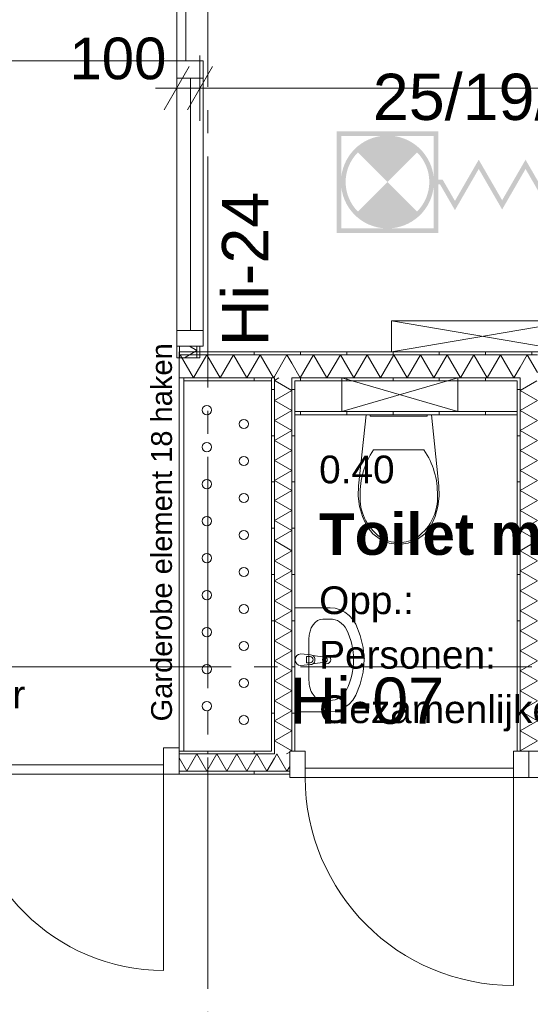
# Model space of a CAD drawing. Header units: millimetres. Extents: x 10 to 584, y 10 to 831.
# Tile 58 of 79: x 316 to 338, y 605 to 647. Entities that reach past the tile are written whole.
import ezdxf
from ezdxf.xclip import XClip

# ---------------------------------------------------------------- set-up
doc = ezdxf.new("R2010")
doc.units = ezdxf.units.MM
doc.header["$MEASUREMENT"] = 0
doc.header["$XCLIPFRAME"] = 0
doc.linetypes.add('B0204', pattern=[13, 10, -1, 1, -1])
doc.linetypes.add('Wipeout_Contour', pattern=[1000, 0, -1000])
for name, color, linetype in [('22 NC Binnenwanden', 7, 'Continuous'), ('22 NC Binnenwanden Deuren', 7, 'Continuous'), ('22 NC Binnenwanden Deurlabels', 7, 'Continuous'), ('22 NC Binnenwanden Doorsnede-arcering', 7, 'Continuous'), ('22 NC Binnenwanden Laagscheidingslijnen', 7, 'Continuous'), ('73 Keuken', 7, 'Continuous'), ('74 Sanitair', 7, 'Continuous'), ('82 Interieur', 7, 'Continuous'), ('82 Interieur Afdek-arcering', 7, 'Continuous'), ('A Stramien', 7, 'Continuous'), ('Maatvoering 1_ 50_100', 7, 'Continuous'), ('Z Brandcompartimenten PLG', 7, 'Continuous'), ('Z Brandcompartimenten PLG 2D arcering', 7, 'Continuous'), ('Z Ruimtefuncties', 7, 'Continuous')]:
    doc.layers.add(name, color=color, linetype=linetype)
doc.styles.add('GENERATED_STYLE_1', font='txt')
doc.styles.add('GENERATED_STYLE_2', font='txt')
pattern_1 = [(270, (78, 259.1879), (2, 0), [])]
pattern_2 = [(1e-14, (78, 259.1879), (0, 2), [])]
pattern_3 = [(90, (78, 259.1879), (-2, 0), [])]

# ---------------------------------------------------------------- blocks, each defined once
blk = doc.blocks.new('*X167')
at = {"layer": '22 NC Binnenwanden Doorsnede-arcering', "color": 7, "linetype": 'Continuous', "lineweight": 0}
for q in [(337.5, 632.155), (338.25, 631.922)]:
    blk.add_line((337.808, 632.688), q, dxfattribs=at)
blk = doc.blocks.new('*X168')
at = {"layer": '22 NC Binnenwanden Doorsnede-arcering', "color": 7, "linetype": 'Continuous', "lineweight": 0}
for p, q in [((328.57, 632.688), (327.993, 631.688)), ((328.57, 632.688), (329.147, 631.688)), ((329.725, 632.688), (329.147, 631.688)), ((329.725, 632.688), (330.302, 631.688)), ((330.879, 632.688), (330.302, 631.688)), ((330.879, 632.688), (331.457, 631.688)), ((332.034, 632.688), (331.457, 631.688)), ((332.034, 632.688), (332.611, 631.688)), ((333.189, 632.688), (332.611, 631.688)), ((333.189, 632.688), (333.766, 631.688)), ((334.343, 632.688), (333.766, 631.688)), ((334.343, 632.688), (334.921, 631.688)), ((335.498, 632.688), (334.921, 631.688)), ((335.498, 632.688), (336.076, 631.688)), ((336.653, 632.688), (336.076, 631.688)), ((336.653, 632.688), (337.23, 631.688)), ((327.625, 632.325), (327.993, 631.688)), ((337.5, 632.155), (337.23, 631.688))]:
    blk.add_line(p, q, dxfattribs=at)
blk = doc.blocks.new('*X169')
at = {"layer": '22 NC Binnenwanden Doorsnede-arcering', "color": 7, "linetype": 'Continuous', "lineweight": 0}
for q in [(326.875, 631.752), (327.625, 632.325)]:
    blk.add_line((327.415, 632.688), q, dxfattribs=at)
blk = doc.blocks.new('*X170')
at = {"layer": '22 NC Binnenwanden Doorsnede-arcering', "color": 7, "linetype": 'Continuous', "lineweight": 0}
for p, q in [((322.796, 632.688), (322.75, 632.607)), ((322.796, 632.688), (323.374, 631.688)), ((323.951, 632.688), (323.374, 631.688)), ((323.951, 632.688), (324.529, 631.688)), ((325.106, 632.688), (324.529, 631.688)), ((325.106, 632.688), (325.683, 631.688)), ((326.261, 632.688), (325.683, 631.688)), ((326.261, 632.688), (326.838, 631.688)), ((326.875, 631.752), (326.838, 631.688))]:
    blk.add_line(p, q, dxfattribs=at)
blk = doc.blocks.new('*X346')
at = {"layer": '22 NC Binnenwanden Doorsnede-arcering', "color": 7, "linetype": 'Continuous', "lineweight": 0}
for p, q in [((338.222, 631.563), (337.5, 631.146)), ((338.25, 630.713), (337.5, 631.146)), ((338.25, 630.713), (337.5, 630.28)), ((338.25, 629.847), (337.5, 630.28)), ((338.25, 629.847), (337.5, 629.414)), ((338.25, 628.981), (337.5, 629.414)), ((338.25, 628.981), (337.5, 628.548)), ((338.25, 628.115), (337.5, 628.548)), ((338.25, 628.115), (337.5, 627.682)), ((338.25, 627.249), (337.5, 627.682)), ((338.25, 627.249), (337.5, 626.816)), ((338.25, 626.383), (337.5, 626.816)), ((338.25, 626.383), (337.5, 625.95)), ((338.25, 625.517), (337.5, 625.95)), ((338.25, 625.517), (337.5, 625.084)), ((338.25, 624.651), (337.5, 625.084)), ((338.25, 624.651), (337.5, 624.218)), ((338.25, 623.785), (337.5, 624.218)), ((338.25, 623.785), (337.5, 623.352)), ((338.25, 622.919), (337.5, 623.352)), ((338.25, 622.919), (337.5, 622.486)), ((338.25, 622.053), (337.5, 622.486)), ((338.25, 622.053), (337.5, 621.62)), ((338.25, 621.187), (337.5, 621.62)), ((338.25, 621.187), (337.5, 620.754)), ((338.25, 620.32), (337.5, 620.754)), ((338.25, 620.32), (337.5, 619.887)), ((338.25, 619.454), (337.5, 619.887)), ((338.25, 619.454), (337.5, 619.021)), ((338.25, 618.588), (337.5, 619.021)), ((338.25, 618.588), (337.5, 618.155)), ((338.25, 617.722), (337.5, 618.155)), ((338.25, 617.722), (337.5, 617.289)), ((338.25, 616.856), (337.5, 617.289)), ((338.25, 616.856), (337.5, 616.423)), ((338.25, 615.99), (337.5, 616.423)), ((338.25, 615.99), (337.5, 615.557)), ((337.51, 615.551), (337.5, 615.557))]:
    blk.add_line(p, q, dxfattribs=at)
blk = doc.blocks.new('*X378')
at = {"layer": '22 NC Binnenwanden Doorsnede-arcering', "color": 7, "linetype": 'Continuous', "lineweight": 0}
for p in [(322.979, 632.563), (323.204, 633.063)]:
    blk.add_line(p, (323.525, 632.878), dxfattribs=at)
blk = doc.blocks.new('*X379')
at = {"layer": '22 NC Binnenwanden Doorsnede-arcering', "color": 7, "linetype": 'Continuous', "lineweight": 0}
for q in [(327.064, 631.688), (326.903, 631.563)]:
    blk.add_line((326.875, 631.579), q, dxfattribs=at)
blk = doc.blocks.new('*X380')
at = {"layer": '22 NC Binnenwanden Doorsnede-arcering', "color": 7, "linetype": 'Continuous', "lineweight": 0}
blk.add_line((327.398, 615.426), (327.535, 615.505), dxfattribs=at)
blk = doc.blocks.new('*X381')
at = {"layer": '22 NC Binnenwanden Doorsnede-arcering', "color": 7, "linetype": 'Continuous', "lineweight": 0}
for p, q in [((326.903, 631.563), (327.625, 631.146)), ((326.875, 630.713), (327.625, 631.146)), ((326.875, 630.713), (327.625, 630.28)), ((326.875, 629.847), (327.625, 630.28)), ((326.875, 629.847), (327.625, 629.414)), ((326.875, 628.981), (327.625, 629.414)), ((326.875, 628.981), (327.625, 628.548)), ((326.875, 628.115), (327.625, 628.548)), ((326.875, 628.115), (327.625, 627.682)), ((326.875, 627.249), (327.625, 627.682)), ((326.875, 627.249), (327.625, 626.816)), ((326.875, 626.383), (327.625, 626.816)), ((326.875, 626.383), (327.625, 625.95)), ((326.875, 625.517), (327.625, 625.95)), ((326.875, 625.517), (327.625, 625.084)), ((326.875, 624.651), (327.625, 625.084)), ((326.875, 624.651), (327.625, 624.218)), ((326.875, 623.785), (327.625, 624.218)), ((326.875, 623.785), (327.625, 623.352)), ((326.875, 622.919), (327.625, 623.352)), ((326.875, 622.919), (327.625, 622.486)), ((326.875, 622.053), (327.625, 622.486)), ((326.875, 622.053), (327.625, 621.62)), ((326.875, 621.187), (327.625, 621.62)), ((326.875, 621.187), (327.625, 620.754)), ((326.875, 620.32), (327.625, 620.754)), ((326.875, 620.32), (327.625, 619.887)), ((326.875, 619.454), (327.625, 619.887)), ((326.875, 619.454), (327.625, 619.021)), ((326.875, 618.588), (327.625, 619.021)), ((326.875, 618.588), (327.625, 618.155)), ((326.875, 617.722), (327.625, 618.155)), ((326.875, 617.722), (327.625, 617.289)), ((326.875, 616.856), (327.625, 617.289)), ((326.875, 616.856), (327.625, 616.423)), ((326.875, 615.99), (327.625, 616.423)), ((326.875, 615.99), (327.625, 615.557)), ((327.615, 615.551), (327.625, 615.557))]:
    blk.add_line(p, q, dxfattribs=at)
blk = doc.blocks.new('*X396')
at = {"layer": '22 NC Binnenwanden Doorsnede-arcering', "color": 7, "linetype": 'Continuous', "lineweight": 0}
for p, q in [((323.085, 614.676), (323.518, 615.426)), ((323.951, 614.676), (323.518, 615.426)), ((323.951, 614.676), (324.384, 615.426)), ((324.817, 614.676), (324.384, 615.426)), ((324.817, 614.676), (325.25, 615.426)), ((325.683, 614.676), (325.25, 615.426)), ((325.683, 614.676), (326.116, 615.426)), ((326.549, 614.676), (326.116, 615.426)), ((323.085, 614.676), (322.75, 615.257)), ((326.549, 614.676), (326.875, 615.241))]:
    blk.add_line(p, q, dxfattribs=at)
blk = doc.blocks.new('*X397')
at = {"layer": '22 NC Binnenwanden Doorsnede-arcering', "color": 7, "linetype": 'Continuous', "lineweight": 0}
for p, q in [((326.875, 615.241), (326.982, 615.426)), ((327.415, 614.676), (326.982, 615.426)), ((327.415, 614.676), (327.535, 614.884))]:
    blk.add_line(p, q, dxfattribs=at)
blk = doc.blocks.new('Drawing_2_2', base_point=(78, 259.188))
at = {"layer": '22 NC Binnenwanden Doorsnede-arcering', "linetype": 'Continuous', "lineweight": 0, "true_color": 0x000000}
h = blk.add_hatch(dxfattribs=at)
h.set_pattern_fill('930_Lijnen_vert_200_0002', color=18, style=0, pattern_type=2)
h.set_pattern_definition(pattern_2)
h.paths.add_polyline_path([(322.65, 632.563), (322.775, 632.563), (322.775, 633.063), (322.65, 633.063)])
h = blk.add_hatch(dxfattribs=at)
h.set_pattern_fill('930_Lijnen_vert_200_0002', color=18, style=0, pattern_type=2)
h.set_pattern_definition(pattern_1)
h.paths.add_polyline_path([(354.455, 632.813), (322.75, 632.813), (322.75, 632.688), (354.455, 632.688)])
h = blk.add_hatch(dxfattribs=at)
h.set_pattern_fill('930_Lijnen_vert_200_0002', color=18, style=0, pattern_type=2)
h.set_pattern_definition(pattern_2)
h.paths.add_polyline_path([(323.65, 633.063), (323.525, 633.063), (323.525, 632.563), (323.65, 632.563)])
h = blk.add_hatch(dxfattribs=at)
h.set_pattern_fill('930_Lijnen_vert_200_0002', color=18, style=0, pattern_type=2)
h.set_pattern_definition(pattern_1)
h.paths.add_polyline_path([(326.75, 631.688), (322.75, 631.688), (322.75, 631.563), (326.75, 631.563)])
h = blk.add_hatch(dxfattribs=at)
h.set_pattern_fill('930_Lijnen_vert_200_0002', color=18, style=0, pattern_type=2)
h.set_pattern_definition(pattern_1)
h.paths.add_polyline_path([(326.75, 631.563), (326.875, 631.563), (326.875, 631.688), (326.75, 631.688)])
h = blk.add_hatch(dxfattribs=at)
h.set_pattern_fill('930_Lijnen_vert_200_0002', color=18, style=0, pattern_type=2)
h.set_pattern_definition(pattern_2)
h.paths.add_polyline_path([(326.75, 631.563), (326.75, 615.551), (326.875, 615.551), (326.875, 631.563)])
h = blk.add_hatch(dxfattribs=at)
h.set_pattern_fill('930_Lijnen_vert_200_0002', color=18, style=0, pattern_type=2)
h.set_pattern_definition(pattern_1)
h.paths.add_polyline_path([(327.625, 631.563), (327.75, 631.563), (327.75, 631.688), (327.625, 631.688)])
h = blk.add_hatch(dxfattribs=at)
h.set_pattern_fill('930_Lijnen_vert_200_0002', color=18, style=0, pattern_type=2)
h.set_pattern_definition(pattern_2)
h.paths.add_polyline_path([(327.625, 631.563), (327.625, 615.551), (327.75, 615.551), (327.75, 631.563)])
h = blk.add_hatch(dxfattribs=at)
h.set_pattern_fill('930_Lijnen_vert_200_0002', color=18, style=0, pattern_type=2)
h.set_pattern_definition(pattern_1)
h.paths.add_polyline_path([(327.75, 631.563), (337.375, 631.563), (337.375, 631.688), (327.75, 631.688)])
h = blk.add_hatch(dxfattribs=at)
h.set_pattern_fill('930_Lijnen_vert_200_0002', color=18, style=0, pattern_type=2)
h.set_pattern_definition(pattern_1)
h.paths.add_polyline_path([(337.375, 631.563), (337.5, 631.563), (337.5, 631.688), (337.375, 631.688)])
h = blk.add_hatch(dxfattribs=at)
h.set_pattern_fill('930_Lijnen_vert_200_0002', color=18, style=0, pattern_type=2)
h.set_pattern_definition([(180, (78, 259.1879), (0, 2), [])])
h.paths.add_polyline_path([(337.5, 615.551), (337.5, 631.563), (337.375, 631.563), (337.375, 615.551)])
h = blk.add_hatch(dxfattribs=at)
h.set_pattern_fill('930_Lijnen_vert_200_0002', color=18, style=0, pattern_type=2)
h.set_pattern_definition(pattern_1)
h.paths.add_polyline_path([(337.375, 630.238), (327.75, 630.238), (327.75, 630.088), (337.375, 630.088)])
h = blk.add_hatch(dxfattribs=at)
h.set_pattern_fill('930_Lijnen_vert_200_0002', color=18, style=0, pattern_type=2)
h.set_pattern_definition(pattern_3)
h.paths.add_polyline_path([(322.75, 615.551), (322.75, 615.426), (326.75, 615.426), (326.75, 615.551)])
h = blk.add_hatch(dxfattribs=at)
h.set_pattern_fill('930_Lijnen_vert_200_0002', color=18, style=0, pattern_type=2)
h.set_pattern_definition(pattern_3)
h.paths.add_polyline_path([(326.875, 615.551), (326.75, 615.551), (326.75, 615.426), (326.875, 615.426)])
h = blk.add_hatch(dxfattribs=at)
h.set_pattern_fill('930_Lijnen_vert_200_0002', color=18, style=0, pattern_type=2)
h.set_pattern_definition(pattern_3)
h.paths.add_polyline_path([(327.535, 614.676), (322.75, 614.676), (322.75, 614.551), (327.535, 614.551)])
at = {"layer": 'Z Brandcompartimenten PLG 2D arcering', "linetype": 'Continuous', "lineweight": 0, "true_color": 0x000000}
h = blk.add_hatch(color=18, dxfattribs=at)
h.paths.add_polyline_path([(333.962, 642.354), (329.562, 642.354), (329.562, 637.954), (333.962, 637.954)])
h.paths.add_polyline_path([(333.762, 638.154), (329.762, 638.154), (329.762, 642.154), (333.762, 642.154)], flags=0)
h = blk.add_hatch(color=18, dxfattribs=at)
h.paths.add_polyline_path([(333.768, 640.263, 40.148234), (333.768, 640.063), (334.032, 640.063), (334.679, 638.944), (335.708, 640.726), (336.72, 638.974), (337.732, 640.726), (338.743, 638.974), (339.372, 640.063), (340.305, 640.063), (339.432, 638.674), (342.01, 640.163), (339.432, 641.652), (340.305, 640.263), (339.257, 640.263), (338.743, 639.374), (337.732, 641.126), (336.72, 639.374), (335.708, 641.126), (334.679, 639.344), (334.148, 640.263)])
h.paths.add_polyline_path([(330.483, 638.884, -0.414214), (330.483, 641.442), (331.762, 640.163)], flags=0)
h.paths.add_polyline_path([(331.762, 640.163), (333.041, 641.442, -0.414214), (333.041, 638.884)], flags=0)
at = {"layer": '22 NC Binnenwanden', "color": 1, "linetype": 'Continuous', "lineweight": 0}
for p, q in [((322.65, 633.063), (322.775, 633.063)), ((322.775, 633.063), (323.525, 633.063)), ((323.525, 633.063), (323.65, 633.063)), ((322.75, 615.426), (322.75, 615.551)), ((322.75, 614.676), (322.75, 615.426)), ((327.535, 615.551), (327.535, 615.426)), ((327.535, 615.426), (327.535, 614.676)), ((322.75, 614.551), (322.75, 614.676)), ((327.535, 614.676), (327.535, 614.551))]:
    blk.add_line(p, q, dxfattribs=at)
at = {"layer": '22 NC Binnenwanden', "color": 1, "linetype": 'Continuous', "lineweight": 0, "flags": 128}
for points in [[(322.65, 633.063), (322.65, 632.563)], [(354.455, 632.813), (322.75, 632.813)], [(322.75, 632.813), (322.75, 631.563)], [(323.65, 632.563), (323.65, 633.063)], [(322.65, 632.563), (322.775, 632.563)], [(322.775, 632.563), (323.525, 632.563)], [(323.525, 632.563), (323.65, 632.563)], [(322.75, 631.563), (326.75, 631.563)], [(326.75, 631.563), (326.75, 615.551)], [(327.75, 631.563), (337.375, 631.563)], [(327.75, 615.551), (327.75, 631.563)], [(337.375, 631.563), (337.375, 615.551)], [(327.75, 630.238), (327.75, 630.088)], [(337.375, 630.238), (337.375, 630.088)], [(326.75, 615.551), (322.75, 615.551)], [(322.75, 614.551), (327.535, 614.551)]]:
    blk.add_lwpolyline(points, dxfattribs=at)
at = {"layer": '22 NC Binnenwanden', "color": 9, "linetype": 'Continuous', "lineweight": 0, "flags": 128}
for points in [[(337.375, 630.238), (327.75, 630.238)], [(327.75, 630.088), (337.375, 630.088)]]:
    blk.add_lwpolyline(points, dxfattribs=at)
at = {"layer": '22 NC Binnenwanden Deuren', "color": 1, "linetype": 'Continuous', "lineweight": 0}
for p, q in [((322.65, 654.563), (322.65, 645.408)), ((323.05, 645.408), (323.05, 654.563)), ((322.65, 645.408), (313.495, 645.408)), ((322.65, 644.658), (322.65, 645.408)), ((322.65, 645.408), (323.79, 645.408)), ((322.65, 645.408), (323.05, 645.408)), ((323.79, 645.408), (323.79, 644.658)), ((323.79, 644.658), (322.65, 644.658)), ((322.65, 633.733), (322.65, 644.658)), ((323.25, 633.733), (323.25, 644.658)), ((322.65, 633.063), (322.65, 633.733)), ((322.65, 633.733), (323.79, 633.733)), ((323.79, 633.733), (323.79, 633.063)), ((323.79, 633.063), (322.65, 633.063)), ((322.65, 633.063), (322.775, 633.063)), ((322.65, 633.063), (322.775, 633.063)), ((322.775, 633.063), (323.525, 633.063)), ((322.775, 633.063), (323.525, 633.063)), ((323.525, 633.063), (323.65, 633.063)), ((323.525, 633.063), (323.65, 633.063)), ((322.08, 614.551), (322.08, 615.691)), ((322.08, 615.691), (322.75, 615.691)), ((322.75, 615.691), (322.75, 614.551)), ((322.75, 615.426), (322.75, 615.551)), ((322.75, 615.426), (322.75, 615.551)), ((322.75, 614.676), (322.75, 615.426)), ((322.75, 614.676), (322.75, 615.426)), ((327.535, 615.551), (328.205, 615.551)), ((327.535, 614.411), (327.535, 615.551)), ((327.535, 615.551), (327.535, 615.426)), ((327.535, 615.551), (327.535, 615.426)), ((327.535, 615.426), (327.535, 614.676)), ((327.535, 615.426), (327.535, 614.676)), ((328.205, 615.551), (328.205, 614.411)), ((337.205, 614.411), (337.205, 615.551)), ((337.205, 615.551), (337.875, 615.551)), ((337.875, 615.551), (338.545, 615.551)), ((337.875, 614.411), (337.875, 615.551)), ((337.875, 615.551), (337.875, 615.426)), ((337.875, 615.551), (337.875, 615.426)), ((337.875, 615.551), (337.875, 614.411)), ((337.875, 615.551), (337.875, 615.426)), ((337.875, 615.551), (337.875, 615.426)), ((337.875, 615.426), (337.875, 614.676)), ((337.875, 615.426), (337.875, 614.676)), ((337.875, 615.426), (337.875, 614.676)), ((337.875, 615.426), (337.875, 614.676)), ((322.08, 614.951), (313.595, 614.951)), ((322.08, 614.551), (322.08, 614.951)), ((313.595, 614.551), (322.08, 614.551)), ((322.08, 614.551), (322.08, 606.066)), ((322.75, 614.551), (322.08, 614.551)), ((322.75, 614.551), (322.75, 614.676)), ((322.75, 614.551), (322.75, 614.676)), ((327.535, 614.676), (327.535, 614.551)), ((327.535, 614.676), (327.535, 614.551)), ((337.205, 614.811), (328.205, 614.811)), ((328.205, 614.811), (328.205, 614.411)), ((337.205, 614.411), (337.205, 614.811)), ((337.875, 614.676), (337.875, 614.551)), ((337.875, 614.676), (337.875, 614.551)), ((337.875, 614.676), (337.875, 614.551)), ((337.875, 614.676), (337.875, 614.551)), ((328.205, 614.411), (327.535, 614.411)), ((328.205, 614.411), (337.205, 614.411)), ((337.205, 614.411), (337.205, 605.411)), ((337.875, 614.411), (337.205, 614.411)), ((338.545, 614.411), (337.875, 614.411))]:
    blk.add_line(p, q, dxfattribs=at)
at = {"layer": '22 NC Binnenwanden Deuren', "color": 1, "linetype": 'Continuous', "lineweight": 0, "flags": 128}
blk.add_lwpolyline([(322.65, 633.733), (322.65, 644.658), (323.79, 644.658), (323.79, 633.733)], close=True, dxfattribs=at)
at = {"layer": '22 NC Binnenwanden Deuren', "color": 1, "linetype": 'Continuous', "lineweight": 0}
for centre, radius, start, end in [((322.65, 645.408), 9.155, 90, 180), ((322.08, 614.551), 8.485, 180, 270), ((337.205, 614.411), 9, 180, 270)]:
    blk.add_arc(centre, radius, start, end, dxfattribs=at)
at = {"layer": '22 NC Binnenwanden Laagscheidingslijnen', "color": 9, "linetype": 'Continuous', "lineweight": 0}
for p, q in [((322.775, 633.063), (322.775, 632.563)), ((323.525, 633.063), (323.525, 632.563)), ((326.875, 631.688), (326.875, 631.563)), ((326.875, 631.688), (326.875, 631.563)), ((326.875, 631.563), (326.875, 615.551)), ((327.625, 631.563), (327.625, 631.688)), ((327.625, 631.563), (327.625, 631.688)), ((327.625, 631.563), (327.625, 615.551)), ((337.5, 631.688), (337.5, 631.563)), ((337.5, 631.688), (337.5, 631.563)), ((337.5, 615.551), (337.5, 631.563)), ((322.75, 615.426), (326.75, 615.426)), ((326.75, 615.426), (326.875, 615.426)), ((326.875, 615.551), (326.875, 615.426)), ((326.875, 615.551), (326.875, 615.426)), ((322.75, 614.676), (326.875, 614.676)), ((326.875, 614.676), (327.535, 614.676))]:
    blk.add_line(p, q, dxfattribs=at)
at = {"layer": '22 NC Binnenwanden Laagscheidingslijnen', "color": 1, "linetype": 'Continuous', "lineweight": 0}
for p, q in [((326.875, 632.688), (322.75, 632.688)), ((327.625, 632.688), (326.875, 632.688)), ((337.5, 632.688), (327.625, 632.688)), ((338.25, 632.688), (337.5, 632.688)), ((326.75, 631.688), (322.75, 631.688)), ((326.875, 631.688), (326.75, 631.688)), ((327.75, 631.688), (327.625, 631.688)), ((337.375, 631.688), (327.75, 631.688)), ((337.5, 631.688), (337.375, 631.688))]:
    blk.add_line(p, q, dxfattribs=at)
at = {"layer": '74 Sanitair', "color": 1, "linetype": 'Continuous', "lineweight": 0}
for p, q in [((334.798, 630.238), (329.783, 631.689)), ((334.798, 631.688), (329.783, 630.239)), ((331.161, 628.578), (332.25, 628.578)), ((332.25, 628.578), (333.339, 628.578)), ((328.972, 621.262), (329.277, 621.262)), ((328.365, 620.393), (328.365, 618.61)), ((328.265, 619.637), (328.413, 619.637)), ((328.265, 619.365), (328.265, 619.637)), ((328.413, 619.365), (328.265, 619.365)), ((328.972, 617.741), (329.277, 617.741))]:
    blk.add_line(p, q, dxfattribs=at)
at = {"layer": '74 Sanitair', "color": 1, "linetype": 'Continuous', "lineweight": 0, "flags": 128}
for points in [[(334.798, 631.688), (329.783, 631.689), (329.783, 630.239), (334.798, 630.238)], [(333.944, 626.124), (333.82, 625.689), (333.63, 625.278), (333.374, 624.953), (333.044, 624.703), (332.66, 624.546), (332.25, 624.492), (331.839, 624.546), (331.456, 624.703), (331.126, 624.953), (330.87, 625.278), (330.68, 625.689), (330.556, 626.124), (330.501, 626.574), (330.516, 627.026), (330.84, 630.092), (333.66, 630.092), (333.983, 627.026), (333.999, 626.574)], [(331.02, 630.092), (333.48, 630.092), (333.48, 630.042), (331.02, 630.042)], [(327.75, 617.251), (329.277, 617.251), (329.502, 617.273), (329.72, 617.338), (329.923, 617.443), (330.106, 617.585), (330.262, 617.76), (330.387, 617.963), (330.587, 618.452), (330.709, 618.969), (330.75, 619.501), (330.709, 620.034), (330.587, 620.551), (330.387, 621.04), (330.262, 621.243), (330.106, 621.418), (329.923, 621.56), (329.72, 621.665), (329.502, 621.73), (329.277, 621.751), (327.75, 621.751)]]:
    blk.add_lwpolyline(points, close=True, dxfattribs=at)
blk.add_lwpolyline([(328.015, 619.251), (328.435, 619.291, 0.12102), (328.53, 619.324), (329.059, 619.39, 0.882566), (329.059, 619.612), (328.53, 619.679, 0.12102), (328.435, 619.711), (328.015, 619.751, 1)], format="xyb", close=True, dxfattribs=at)
at = {"layer": '74 Sanitair', "color": 1, "linetype": 'Continuous', "lineweight": 0}
blk.add_circle((329.131, 619.501), 0.175, dxfattribs=at)
for centre, radius, start, end in [((328.413, 619.501), 0.136, 270, 90), ((328.416, 619.501), 0.211, 302.771, 57.229)]:
    blk.add_arc(centre, radius, start, end, dxfattribs=at)
for centre, major_axis, ratio, start_param, end_param in [((334.831, 626.697), (4.253, 0), 0.875546, 2.61219, 3.165211), ((329.669, 626.697), (4.253, 0), 0.875546, 6.259569, 6.81259), ((333.145, 626.484), (2.569, 0), 0.875546, 3.085865, 3.986454), ((331.355, 626.484), (2.569, 0), 0.875546, 5.438328, 6.338917), ((332.258, 625.78), (1.385, 0), 0.875546, 4.079884, 4.706528), ((332.242, 625.78), (1.385, 0), 0.875546, 4.71825, 5.344893), ((328.972, 620.392), (0, 0.87), 0.696574, 0, 1.570796), ((329.277, 620.393), (0, 0.869), 0.929293, 5.209364, 6.283185), ((327.75, 619.501), (0, 2.739), 0.929293, 4.215414, 5.209364), ((328.972, 618.611), (0, 0.87), 0.696574, 1.570796, 3.141593), ((329.277, 618.61), (0, 0.869), 0.929293, 3.141593, 4.215414)]:
    blk.add_ellipse(centre, major_axis=major_axis, ratio=ratio, start_param=start_param, end_param=end_param, dxfattribs=at)
at = {"layer": '82 Interieur', "color": 94, "linetype": 'Continuous', "lineweight": 0}
for centre in [(323.95, 630.297), (325.55, 629.697), (323.95, 628.697), (325.55, 628.097), (323.95, 627.097), (325.55, 626.497), (323.95, 625.497), (325.55, 624.897), (323.95, 623.897), (325.55, 623.297), (323.95, 622.297), (325.55, 621.697), (323.95, 620.697), (325.55, 620.097), (323.95, 619.097), (325.55, 618.497), (323.95, 617.497), (325.55, 616.897)]:
    blk.add_circle(centre, 0.2, dxfattribs=at)
at = {"layer": 'A Stramien', "color": 9, "linetype": 'B0204', "lineweight": 0}
blk.add_line((324, 784.271), (324, 233.204), dxfattribs=at)
at = {"layer": 'Maatvoering 1_ 50_100', "color": 1, "linetype": 'Continuous', "lineweight": 0}
for p, q in [((322.65, 642.814), (322.65, 645.627)), ((323.65, 642.814), (323.65, 645.627)), ((323.191, 645.158), (322.109, 643.283)), ((324.191, 645.158), (323.109, 643.283)), ((321.733, 644.22), (322.65, 644.22)), ((322.65, 644.22), (323.65, 644.22)), ((323.65, 644.22), (457.75, 644.22))]:
    blk.add_line(p, q, dxfattribs=at)
at = {"layer": 'Z Brandcompartimenten PLG', "color": 1, "linetype": 'Continuous', "lineweight": 0}
for p, q in [((339.836, 634.163), (331.936, 632.813)), ((331.936, 634.163), (339.836, 632.813))]:
    blk.add_line(p, q, dxfattribs=at)
at = {"layer": 'Z Brandcompartimenten PLG', "color": 1, "linetype": 'Continuous', "lineweight": 0, "flags": 128}
blk.add_lwpolyline([(331.936, 634.163), (339.836, 634.163), (339.836, 632.813), (331.936, 632.813)], close=True, dxfattribs=at)
at = {"layer": '73 Keuken', "color": 4, "linetype": 'Continuous', "lineweight": 0}
for name in ['*X378', '*X170', '*X169', '*X168', '*X167', '*X379', '*X381', '*X346', '*X396', '*X397', '*X380']:
    blk.add_blockref(name, (0, 0), dxfattribs=at)
at = {"layer": '22 NC Binnenwanden Deurlabels', "color": 2, "linetype": 'Continuous', "lineweight": 0, "insert": (324.607, 633.063), "char_height": 2, "attachment_point": 1, "rotation": 90, "style": 'GENERATED_STYLE_1'}
blk.add_mtext('\\A1;{\\pql;\\fArial|b0|i0|c0|p38;Hi-24}', dxfattribs=at)
at = {"layer": '22 NC Binnenwanden Deurlabels', "color": 2, "linetype": 'Continuous', "lineweight": 0, "insert": (327.535, 616.704), "char_height": 2, "attachment_point": 7, "style": 'GENERATED_STYLE_1'}
blk.add_mtext('\\A1;{\\pql;\\fArial|b0|i0|c0|p38;Hi-07}', dxfattribs=at)
at = {"layer": '82 Interieur', "color": 2, "linetype": 'Continuous', "lineweight": 0, "insert": (322.456, 633.188), "char_height": 0.9, "attachment_point": 9, "rotation": 90, "style": 'GENERATED_STYLE_1'}
blk.add_mtext('\\A1;{\\pqr;\\fArial|b0|i0|c0|p38;Garderobe element \\fArial|b0|i0|c0|p38;18\\fArial|b0|i0|c0|p38; haken}', dxfattribs=at)
at = {"layer": 'Maatvoering 1_ 50_100', "color": 2, "linetype": 'Continuous', "lineweight": 0, "insert": (318.01, 644.58), "char_height": 1.8, "width": 4.09784, "attachment_point": 7, "style": 'GENERATED_STYLE_1'}
blk.add_mtext('\\A1;{\\pql;\\fArial|b0|i0|c0|p38;100}', dxfattribs=at)
at = {"layer": 'Z Brandcompartimenten PLG', "color": 2, "linetype": 'Continuous', "lineweight": 0, "insert": (340.449, 642.816), "char_height": 2, "attachment_point": 9, "style": 'GENERATED_STYLE_1'}
blk.add_mtext('\\A1;{\\pqr;\\fArial|b0|i0|c0|p38;25/19/6}', dxfattribs=at)
at = {"layer": 'Z Ruimtefuncties', "color": 2, "linetype": 'Continuous', "lineweight": 0, "attachment_point": 1}
for s, insert, char_height, style in [('\\A1;{\\pql;\\pt0;\\fArial|b0|i0|c0|p38;0.40}', (328.808, 628.331), 1.2, 'GENERATED_STYLE_1'), ('\\A1;{\\pql;\\pt0;\\fArial|b1|i0|c0|p38;Toilet medew.}', (328.808, 625.837), 1.8, 'GENERATED_STYLE_2'), ('\\A1;{\\pql;\\pt0;\\fArial|b0|i0|c0|p38;Opp.: }', (328.808, 622.674), 1.2, 'GENERATED_STYLE_1'), ('\\A1;{\\pql;\\pt0;\\fArial|b0|i0|c0|p38;Personen: }', (328.808, 620.317), 1.2, 'GENERATED_STYLE_1'), ('\\A1;{\\pql;\\pt0;\\fArial|b0|i0|c0|p38;Cluster peuter/kleuter}', (300.076, 618.605), 1.2, 'GENERATED_STYLE_1'), ('\\A1;{\\pql;\\pt0;\\fArial|b0|i0|c0|p38;Gezamenlijke ruimten}', (328.808, 617.96), 1.2, 'GENERATED_STYLE_1')]:
    blk.add_mtext(s, dxfattribs=dict(at, insert=insert, char_height=char_height, style=style))
at = {"color": 254, "linetype": 'Wipeout_Contour', "lineweight": 0, "ltscale": 2808.967584}
blk.add_wipeout([(322.95, 615.751), (322.95, 631.488), (322.75, 631.488), (322.75, 615.751)], dxfattribs=at).dxf.layer = '82 Interieur Afdek-arcering'
at = {"layer": '82 Interieur', "color": 2, "linetype": 'Continuous', "lineweight": 0, "flags": 128}
for points in [[(322.95, 631.488), (322.75, 631.488)], [(322.75, 631.488), (322.75, 615.751)], [(322.95, 615.751), (322.95, 631.488)], [(322.75, 615.751), (322.95, 615.751)]]:
    blk.add_lwpolyline(points, dxfattribs=at)
at = {"color": 254, "linetype": 'Wipeout_Contour', "lineweight": 0, "ltscale": 2808.969271}
blk.add_wipeout([(322.95, 615.551), (322.95, 631.688), (322.75, 631.688), (322.75, 615.551)], dxfattribs=at).dxf.layer = '82 Interieur Afdek-arcering'
at = {"layer": '82 Interieur', "color": 2, "linetype": 'Continuous', "lineweight": 0, "flags": 128}
for points in [[(322.95, 631.688), (322.75, 631.688)], [(322.75, 631.688), (322.75, 615.551)], [(322.95, 615.551), (322.95, 631.688)], [(322.75, 615.551), (322.95, 615.551)]]:
    blk.add_lwpolyline(points, dxfattribs=at)
at = {"layer": '82 Interieur', "color": 1, "linetype": 'Continuous', "lineweight": 0, "flags": 128}
blk.add_lwpolyline([(322.75, 615.551), (322.75, 631.688), (326.75, 631.688), (326.75, 615.551)], close=True, dxfattribs=at)
at = {"layer": 'A Stramien', "color": 9, "linetype": 'B0204', "lineweight": 0}
blk.add_line((68, 619.188), (520.556, 619.188), dxfattribs=at)

msp = doc.modelspace()

# ---------------------------------------------------------------- block references
at = {"color": 4, "linetype": 'Continuous', "lineweight": 0}
ref = msp.add_blockref('Drawing_2_2', (78, 259.188), dxfattribs=at)
XClip(ref).set_block_clipping_path([(30, 141.736842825), (586.5626696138, 806.4087291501)])

doc.saveas('drawing.dxf')
